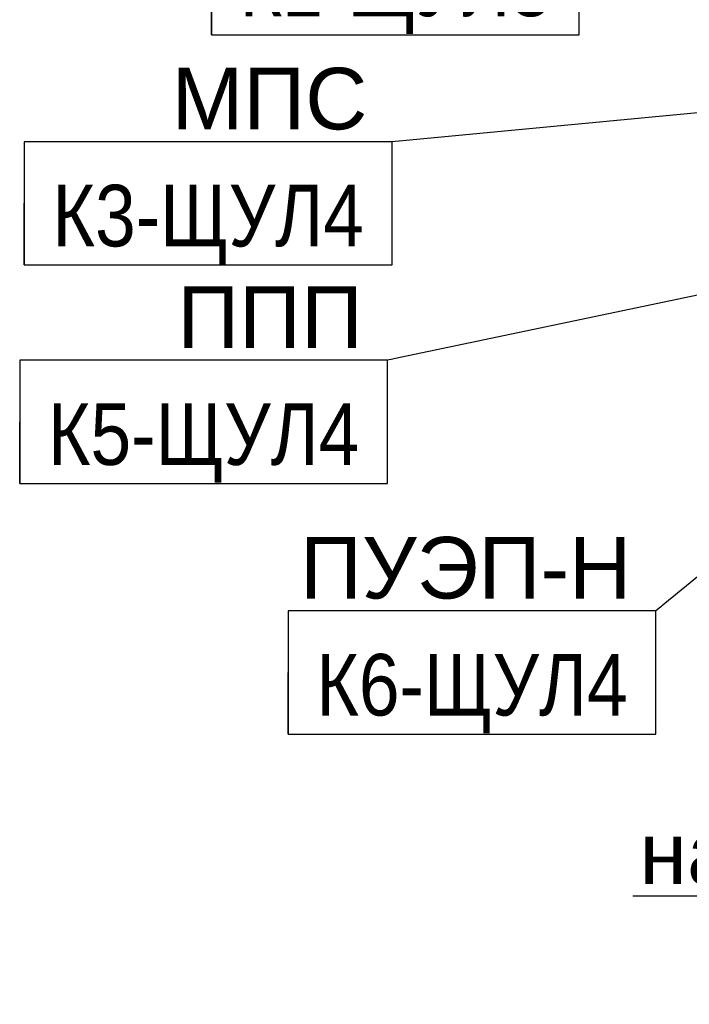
# Model space of a CAD drawing. Header units: millimetres. Extents: x -277772 to 277599, y -59564 to 282085.
# Tile 14 of 190: x -238014 to -235298, y 79682 to 83679. Entities that reach past the tile are written whole.
import ezdxf
from ezdxf import colors
from ezdxf.entities.mleader import LeaderData, LeaderLine
from ezdxf.enums import TextEntityAlignment as Align
from ezdxf.math import Vec2, Vec3

# ---------------------------------------------------------------- set-up
doc = ezdxf.new("R2018")
doc.units = ezdxf.units.MM
doc.set_wipeout_variables(frame=1)
doc.layers.add('КИП_выноска', color=6, linetype='Continuous', lineweight=25)
doc.styles.add('CP.Text', font='arial.ttf')
doc.styles.add('GOST 2.304', font='arial.ttf', dxfattribs={"width": 0.85})

# ---------------------------------------------------------------- blocks, each defined once
blk = doc.blocks.new('*U11')
at = {"color": 0, "linetype": 'Continuous', "lineweight": 30, "ltscale": 75, "width": 0.85, "flags": 104}
blk.add_attdef('ПРИМЕЧАНИЕ_1', text='', height=2.5, dxfattribs=at).set_placement((7.46, 3.611), align=Align.BOTTOM_CENTER)
at = {"color": 0, "lineweight": 30, "width": 0.85, "flags": 104}
blk.add_attdef('ПРИМЕЧАНИЕ_2', text='', height=2.5, dxfattribs=at).set_placement((7.46, -7.53), align=Align.BOTTOM_CENTER)
at = {"color": 0, "lineweight": 30, "style": 'GOST 2.304', "width": 0.85}
for tag, p in [('ИМЯ_КАБЕЛЯ_2', (7.46, -7.5)), ('ИМЯ_КАБЕЛЯ_3', (7.46, -12.5)), ('ИМЯ_КАБЕЛЯ_4', (7.46, -17.5)), ('ИМЯ_КАБЕЛЯ_5', (7.46, -22.5)), ('ИМЯ_КАБЕЛЯ_6', (7.46, -27.5)), ('ИМЯ_КАБЕЛЯ_7', (7.46, -32.5)), ('ИМЯ_КАБЕЛЯ_8', (7.46, -37.5)), ('ИМЯ_КАБЕЛЯ_9', (7.46, -42.5))]:
    blk.add_attdef(tag, text='', height=2.5, dxfattribs=at).set_placement(p, align=Align.BOTTOM_CENTER)
at = {"linetype": 'Continuous'}
blk.add_wipeout([(0, 2.5), (14.919, 2.5), (14.919, -2.5), (0, -2.5)], dxfattribs=at)
at = {"color": 0}
blk.add_line((0, -2.5), (0, 0), dxfattribs=at)
at = {"color": 0, "linetype": 'Continuous'}
blk.add_lwpolyline([(0, -2.5), (14.919, -2.5), (14.919, 2.5), (0, 2.5)], close=True, dxfattribs=at)
at = {"color": 0, "lineweight": 30, "style": 'GOST 2.304', "width": 0.85}
blk.add_attdef('ИМЯ_КАБЕЛЯ_1', text='', height=2.5, dxfattribs=at).set_placement((7.46, -2.5), align=Align.BOTTOM_CENTER)
blk = doc.blocks.new('_None')

msp = doc.modelspace()

# ---------------------------------------------------------------- leaders
at = {"layer": 'КИП_выноска'}
ml = msp.add_multileader_mtext('Standard', dxfattribs=at)
ml.set_content('МПС', color=256, style='CP.Text')
ml.set_leader_properties(color=256, linetype='ByLayer', lineweight=-1)
ml.set_arrow_properties(name='NONE')
ml.build(insert=Vec2(0, 0))
ml.multileader.update_dxf_attribs({"has_dogleg": 0, "text_left_attachment_type": 6, "text_right_attachment_type": 6, "dogleg_length": 0.5, "arrow_head_size": 300})
ctx = ml.context
ctx.base_point, ctx.char_height, ctx.arrow_head_size, ctx.landing_gap_size, ctx.plane_origin = Vec3(-237458.2, 83183.4), 250, 300, 100, Vec3(-229467.9, 82338.5)
ctx.left_attachment, ctx.right_attachment, ctx.text_align_type = 6, 6, 2
notes = []
notes.append((ctx, [(1, (1, 1, 0), (-236503.3, 83183.4), (-1, 0), 0.5, [(0, [(-233234.3, 83492.1)], 0, [])])]))
ctx.mtext.insert, ctx.mtext.width, ctx.mtext.alignment, ctx.mtext.flow_direction = Vec3(-236603.8, 83483.4), 1055.687, 3, 5
ctx.mtext.has_bg_fill, ctx.mtext.bg_color, ctx.mtext.bg_scale_factor, ctx.mtext.bg_transparency, ctx.mtext.use_window_bg_color = 1, -1027028792, 1.5, 0, 1
ml = msp.add_multileader_mtext('Standard', dxfattribs=at)
ml.set_content('ПУЭП-Н', color=256, style='CP.Text')
ml.set_leader_properties(color=256, linetype='ByLayer', lineweight=-1)
ml.set_arrow_properties(name='NONE')
ml.build(insert=Vec2(0, 0))
ml.multileader.update_dxf_attribs({"has_dogleg": 0, "text_left_attachment_type": 6, "text_right_attachment_type": 6, "dogleg_length": 0.5, "arrow_head_size": 300})
ctx = ml.context
ctx.base_point, ctx.char_height, ctx.arrow_head_size, ctx.landing_gap_size, ctx.plane_origin = Vec3(-236921.4, 81279.1), 250, 300, 100, Vec3(-234401.5, 78619.2)
ctx.left_attachment, ctx.right_attachment, ctx.text_align_type = 6, 6, 2
notes.append((ctx, [(1, (1, 1, 0), (-235432.9, 81279.1), (-1, 0), 0.5, [(0, [(-233940.3, 82502.1)], 0, [])])]))
ctx.mtext.insert, ctx.mtext.width, ctx.mtext.alignment, ctx.mtext.flow_direction = Vec3(-235533.4, 81579.1), 1055.687, 3, 5
ctx.mtext.has_bg_fill, ctx.mtext.bg_color, ctx.mtext.bg_scale_factor, ctx.mtext.bg_transparency, ctx.mtext.use_window_bg_color = 1, -1027028792, 1.5, 0, 1
for ctx, leaders in notes:
    for number, flags, end, landing, length, lines in leaders:
        leader = LeaderData()
        leader.index, (leader.has_last_leader_line, leader.has_dogleg_vector, leader.attachment_direction) = number, flags
        leader.last_leader_point, leader.dogleg_vector, leader.dogleg_length = Vec3(end), Vec3(landing), length
        for number, points, colour, breaks in lines:
            line = LeaderLine()
            line.index, line.vertices, line.color, line.breaks = number, Vec3.list(points), colors.encode_raw_color(colour), breaks
            leader.lines.append(line)
        ctx.leaders.append(leader)

# ---------------------------------------------------------------- next in the draw order: block references
ref = msp.add_blockref('*U11', (-237236.6, 83867.6), dxfattribs=dict(at, xscale=100, yscale=100, zscale=100))
lines = msp.add_mtext('\\W0.8500;', dxfattribs={"layer": '0', "color": 0, "linetype": 'Continuous', "lineweight": 30, "ltscale": 75, "insert": (-236490.6, 84228.7), "char_height": 2.5, "attachment_point": 1})
ref.add_attrib('ПРИМЕЧАНИЕ_1', '', (-236490.6, 84228.7), dxfattribs={"flags": 104}).embed_mtext(lines)
ref.add_attrib('ИМЯ_КАБЕЛЯ_1', 'К1-ЩУЛ3', dxfattribs={"layer": '0', "color": 0, "lineweight": 30, "height": 250, "style": 'GOST 2.304', "width": 0.85}).set_placement((-236490.6, 83617.6), align=Align.BOTTOM_CENTER)
lines = msp.add_mtext('\\W0.8500;', dxfattribs={"layer": '0', "color": 0, "lineweight": 30, "insert": (-236490.6, 83114.6), "char_height": 2.5, "attachment_point": 1})
ref.add_attrib('ПРИМЕЧАНИЕ_2', '', (-236490.6, 83114.6), dxfattribs={"flags": 104}).embed_mtext(lines)

# ---------------------------------------------------------------- next in the draw order: leaders
ml = msp.add_multileader_mtext('Standard', dxfattribs=at)
ml.set_content('ППП', color=256, style='CP.Text')
ml.set_leader_properties(color=256, linetype='ByLayer', lineweight=-1)
ml.set_arrow_properties(name='NONE')
ml.build(insert=Vec2(0, 0))
ml.multileader.update_dxf_attribs({"has_dogleg": 0, "text_left_attachment_type": 6, "text_right_attachment_type": 6, "dogleg_length": 0.5, "arrow_head_size": 300})
ctx = ml.context
ctx.base_point, ctx.char_height, ctx.arrow_head_size, ctx.landing_gap_size, ctx.plane_origin = Vec3(-237421, 82296.2), 250, 300, 100, Vec3(-235490.4, 79636.3)
ctx.left_attachment, ctx.right_attachment, ctx.text_align_type = 6, 6, 2
notes = []
notes.append((ctx, [(1, (1, 1, 0), (-236521.8, 82296.2), (-1, 0), 0.5, [(0, [(-233234.3, 82986.5)], 0, [])])]))
ctx.mtext.insert, ctx.mtext.width, ctx.mtext.alignment, ctx.mtext.flow_direction = Vec3(-236622.3, 82596.2), 1055.687, 3, 5
ctx.mtext.has_bg_fill, ctx.mtext.bg_color, ctx.mtext.bg_scale_factor, ctx.mtext.bg_transparency, ctx.mtext.use_window_bg_color = 1, -1027028792, 1.5, 0, 1
ml = msp.add_multileader_mtext('Standard', dxfattribs=at)
ml.set_content('на -2 этаж', color=256, style='CP.Text')
ml.set_leader_properties(color=256, linetype='ByLayer', lineweight=-1)
ml.set_arrow_properties(name='NONE')
ml.build(insert=Vec2(0, 0))
ml.multileader.update_dxf_attribs({"has_dogleg": 0, "text_left_attachment_type": 6, "text_right_attachment_type": 6, "dogleg_length": 0.5, "arrow_head_size": 300})
ctx = ml.context
ctx.base_point, ctx.char_height, ctx.arrow_head_size, ctx.landing_gap_size, ctx.plane_origin = Vec3(-235577.9, 80120.8), 250, 300, 100, Vec3(-232710.4, 77460.9)
ctx.left_attachment, ctx.right_attachment, ctx.text_align_type = 6, 6, 2
notes.append((ctx, [(1, (1, 1, 0), (-233741.9, 80120.8), (-1, 0), 0.5, [(0, [(-233947.4, 81295.8)], 0, [])])]))
ctx.mtext.insert, ctx.mtext.width, ctx.mtext.alignment, ctx.mtext.flow_direction = Vec3(-233842.4, 80420.8), 1891.037, 3, 5
ctx.mtext.has_bg_fill, ctx.mtext.bg_color, ctx.mtext.bg_scale_factor, ctx.mtext.bg_transparency, ctx.mtext.use_window_bg_color = 1, -1027028792, 1.5, 0, 1
for ctx, leaders in notes:
    for number, flags, end, landing, length, lines in leaders:
        leader = LeaderData()
        leader.index, (leader.has_last_leader_line, leader.has_dogleg_vector, leader.attachment_direction) = number, flags
        leader.last_leader_point, leader.dogleg_vector, leader.dogleg_length = Vec3(end), Vec3(landing), length
        for number, points, colour, breaks in lines:
            line = LeaderLine()
            line.index, line.vertices, line.color, line.breaks = number, Vec3.list(points), colors.encode_raw_color(colour), breaks
            leader.lines.append(line)
        ctx.leaders.append(leader)

# ---------------------------------------------------------------- next in the draw order: block references
ref = msp.add_blockref('*U11', (-236925.3, 81029.1), dxfattribs=dict(at, xscale=100, yscale=100, zscale=100))
lines = msp.add_mtext('\\W0.8500;', dxfattribs={"layer": '0', "color": 0, "linetype": 'Continuous', "lineweight": 30, "ltscale": 75, "insert": (-236179.4, 81390.1), "char_height": 2.5, "attachment_point": 1})
ref.add_attrib('ПРИМЕЧАНИЕ_1', '', (-236179.4, 81390.1), dxfattribs={"flags": 104}).embed_mtext(lines)
ref.add_attrib('ИМЯ_КАБЕЛЯ_1', 'К6-ЩУЛ4', dxfattribs={"layer": '0', "color": 0, "lineweight": 30, "height": 250, "style": 'GOST 2.304', "width": 0.85}).set_placement((-236179.4, 80779.1), align=Align.BOTTOM_CENTER)
lines = msp.add_mtext('\\W0.8500;', dxfattribs={"layer": '0', "color": 0, "lineweight": 30, "insert": (-236179.4, 80276.1), "char_height": 2.5, "attachment_point": 1})
ref.add_attrib('ПРИМЕЧАНИЕ_2', '', (-236179.4, 80276.1), dxfattribs={"flags": 104}).embed_mtext(lines)

# ---------------------------------------------------------------- next in the draw order: block references
ref = msp.add_blockref('*U11', (-238014.2, 82046.2), dxfattribs=dict(at, xscale=100, yscale=100, zscale=100))
lines = msp.add_mtext('\\W0.8500;', dxfattribs={"layer": '0', "color": 0, "linetype": 'Continuous', "lineweight": 30, "ltscale": 75, "insert": (-237268.3, 82407.3), "char_height": 2.5, "attachment_point": 1})
ref.add_attrib('ПРИМЕЧАНИЕ_1', '', (-237268.3, 82407.3), dxfattribs={"flags": 104}).embed_mtext(lines)
ref.add_attrib('ИМЯ_КАБЕЛЯ_1', 'К5-ЩУЛ4', dxfattribs={"layer": '0', "color": 0, "lineweight": 30, "height": 250, "style": 'GOST 2.304', "width": 0.85}).set_placement((-237268.3, 81796.2), align=Align.BOTTOM_CENTER)
lines = msp.add_mtext('\\W0.8500;', dxfattribs={"layer": '0', "color": 0, "lineweight": 30, "insert": (-237268.3, 81293.2), "char_height": 2.5, "attachment_point": 1})
ref.add_attrib('ПРИМЕЧАНИЕ_2', '', (-237268.3, 81293.2), dxfattribs={"flags": 104}).embed_mtext(lines)

# ---------------------------------------------------------------- next in the draw order: block references
ref = msp.add_blockref('*U11', (-237995.7, 82933.4), dxfattribs=dict(at, xscale=100, yscale=100, zscale=100))
lines = msp.add_mtext('\\W0.8500;', dxfattribs={"layer": '0', "color": 0, "linetype": 'Continuous', "lineweight": 30, "ltscale": 75, "insert": (-237249.7, 83294.4), "char_height": 2.5, "attachment_point": 1})
ref.add_attrib('ПРИМЕЧАНИЕ_1', '', (-237249.7, 83294.4), dxfattribs={"flags": 104}).embed_mtext(lines)
ref.add_attrib('ИМЯ_КАБЕЛЯ_1', 'К3-ЩУЛ4', dxfattribs={"layer": '0', "color": 0, "lineweight": 30, "height": 250, "style": 'GOST 2.304', "width": 0.85}).set_placement((-237249.7, 82683.4), align=Align.BOTTOM_CENTER)
lines = msp.add_mtext('\\W0.8500;', dxfattribs={"layer": '0', "color": 0, "lineweight": 30, "insert": (-237249.7, 82180.4), "char_height": 2.5, "attachment_point": 1})
ref.add_attrib('ПРИМЕЧАНИЕ_2', '', (-237249.7, 82180.4), dxfattribs={"flags": 104}).embed_mtext(lines)

doc.saveas('drawing.dxf')
